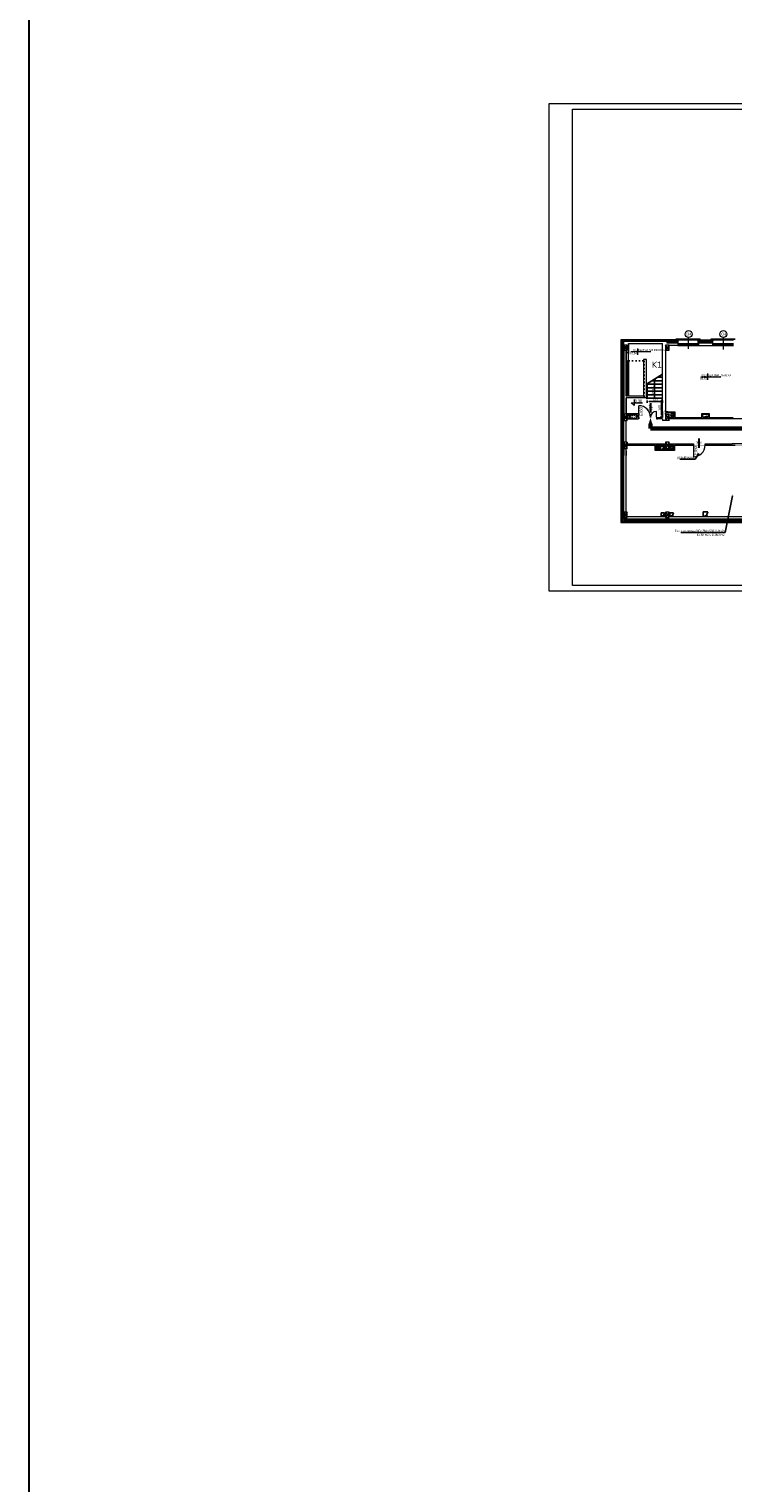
# Model space of a CAD drawing. Header units: millimetres. Extents: x 126553 to 403692, y -95821 to 38049.
# Tile 165 of 256: x 208224 to 214286, y 11544 to 24063. Entities that reach past the tile are written whole.
import ezdxf
from ezdxf import colors
from ezdxf.entities.mleader import LeaderData, LeaderLine
from ezdxf.enums import TextEntityAlignment as Align
from ezdxf.math import Vec2, Vec3

# ---------------------------------------------------------------- set-up
doc = ezdxf.new("R2010")
doc.units = ezdxf.units.MM
doc.linetypes.add('ACAD_ISO02W100', pattern=[15, 12, -3])
doc.linetypes.add('ACAD_ISO03W100', pattern=[30, 12, -18])
doc.layers.add('!_UWAGI', color=6, linetype='Continuous', lineweight=30, plot=False)
for name, color, linetype in [('1  opis', 9, 'Continuous'), ('WENTYLE_WADLIWE', 1, 'Continuous'), ('WIDOK', 7, 'Continuous')]:
    doc.layers.add(name, color=color, linetype=linetype)
for name, color, linetype, lineweight in [('_(06 GRUBA)', 7, 'Continuous', 40), ('A-opis', 7, 'Continuous', 18), ('CIENKIE', 7, 'Continuous', 18), ('docieplenie', 6, 'Continuous', 18), ('docieplenie zew.', 6, 'Continuous', 18), ('ekspertyza', 7, 'Continuous', 30), ('ewakaucja', 3, 'Continuous', 50), ('OKNA', 7, 'Continuous', 13), ('opisy', 7, 'Continuous', 18), ('ramki', 250, 'Continuous', 13), ('WAW_P-POŻ', 10, 'Continuous', 9), ('ŚCIANY CIENKIE', 7, 'Continuous', 18), ('ŚCIANY GRUBE', 7, 'Continuous', 20)]:
    doc.layers.add(name, color=color, linetype=linetype, lineweight=lineweight)
doc.layers.add('KOMINY', color=94, linetype='Continuous', plot=False)
doc.styles.add('AR12', font='arial.ttf', dxfattribs={"height": 12})
doc.styles.add('Arial', font='arial.ttf')
doc.styles.add('ROMANS', font='romans.shx', dxfattribs={"width": 0.7})
doc.styles.add('RS12', font='Romans', dxfattribs={"width": 0.75, "height": 12})
doc.styles.add('RS8', font='ROMANS.SHX', dxfattribs={"width": 0.75, "height": 8})
doc.styles.add('STYLE1', font='txt', dxfattribs={"width": 0.8})
doc.linetypes.add('ZIGZAG', pattern='A,0.0001,-0.2,[131,LTYPESHP.SHX,S=0.2,R=0,X=-0.2,Y=0],-0.4,[131,LTYPESHP.SHX,S=0.2,R=180,X=0.2,Y=0],-0.2', length=0.8001)
doc.dimstyles.new('100 moje', dxfattribs={"dimtxt": 22, "dimasz": 12, "dimexe": 12, "dimexo": 20, "dimgap": 3, "dimtad": 1, "dimdec": 1, "dimrnd": 0.5, "dimtxsty": 'Standard', "dimblk1": 'ARCHTICK', "dimblk2": 'ARCHTICK', "dimsah": 1, "dimcen": 0.1, "dimdle": 10, "dimclrd": 256, "dimclre": 256, "dimclrt": 256, "dimadec": 0, "dimazin": 0, "dimtfac": 1, "dimtdec": 1, "dimtofl": 0, "dimtmove": 1, "dimatfit": 3, "dimfxl": 12, "dimfxlon": 1, "dimtolj": 1, "dimtzin": 0, "dimarcsym": 0})

# ---------------------------------------------------------------- blocks, each defined once
blk = doc.blocks.new('METKA')
for p, q in [((-57, 0), (115, 0)), ((0, 27), (0, -27))]:
    blk.add_line(p, q)
at = {"layer": 'opisy', "style": 'STYLE1', "width": 0.8, "flags": 4}
for tag, p in [('NUMER', (-6, 4)), ('POWIERZCHNIA', (-6, -25))]:
    blk.add_attdef(tag, text='', height=17, dxfattribs=at).set_placement(p, align=Align.RIGHT)
for tag, p in [('NAZWA', (5, 5)), ('POSADZKA', (6, -25))]:
    blk.add_attdef(tag, p, '', height=17, dxfattribs=at)
blk = doc.blocks.new('KOTA-WA')
at = {"color": 7}
for p, q in [((-12, 12), (0, 0)), ((-12, 12), (36, 12)), ((0, 27), (0, 0))]:
    blk.add_line(p, q, dxfattribs=at)
at = {"layer": 'A-opis', "color": 7, "style": 'RS12', "width": 0.6, "flags": 4}
blk.add_attdef('ZNAK', text='', height=8, dxfattribs=at).set_placement((-6.2, 19.7), align=Align.MIDDLE)
blk.add_attdef('RZEDNA', text='', height=10, dxfattribs=at).set_placement((2.1, 11.2), align=Align.BOTTOM_LEFT)
at = {"layer": 'A-opis', "color": 7, "style": 'RS8', "width": 0.6, "flags": 4}
blk.add_attdef('UWAGA', text='', height=7, dxfattribs=at).set_placement((3.8, 8.1), align=Align.TOP_LEFT)
blk = doc.blocks.new('*D2460')
at = {"layer": 'Defpoints', "color": 0, "linetype": 'Continuous', "lineweight": -3}
for p in [(213547, 20885), (213680, 20885), (213680, 20857)]:
    blk.add_point(p, dxfattribs=at)
at = {"layer": 'ekspertyza', "color": 7, "linetype": 'Continuous', "lineweight": -2}
for p, q in [((213547, 20865), (213547, 20845)), ((213565, 20857), (213662, 20857)), ((213680, 20865), (213680, 20845))]:
    blk.add_line(p, q, dxfattribs=at)
at = {"layer": 'ekspertyza', "color": 7, "linetype": 'Continuous', "lineweight": -3}
for points in [[(213565, 20860), (213565, 20854), (213547, 20857)], [(213662, 20860), (213662, 20854), (213680, 20857)]]:
    blk.add_solid(points, dxfattribs=at)
at = {"layer": 'ekspertyza', "color": 7, "linetype": 'Continuous', "lineweight": 20, "insert": (213614, 20873), "char_height": 22, "attachment_point": 5, "style": 'Arial'}
blk.add_mtext('\\A1;135', dxfattribs=at)
blk = doc.blocks.new('*D2499')
at = {"layer": 'Defpoints', "color": 0, "linetype": 'Continuous', "lineweight": 60, "transparency": 16777216}
for p in [(213680, 20885), (213671, 20720), (213680, 20720)]:
    blk.add_point(p, dxfattribs=at)
at = {"layer": 'ekspertyza', "color": 7, "linetype": 'Continuous', "lineweight": -2, "transparency": 16777216}
for p, q in [((213671, 20885), (213659, 20885)), ((213671, 20867), (213671, 20738)), ((213671, 20720), (213659, 20720))]:
    blk.add_line(p, q, dxfattribs=at)
at = {"layer": 'ekspertyza', "color": 7, "linetype": 'Continuous', "lineweight": 60, "transparency": 16777216}
for points in [[(213668, 20867), (213674, 20867), (213671, 20885)], [(213668, 20738), (213674, 20738), (213671, 20720)]]:
    blk.add_solid(points, dxfattribs=at)
at = {"layer": 'ekspertyza', "color": 7, "linetype": 'Continuous', "lineweight": 20, "transparency": 16777216, "insert": (213655, 20802), "char_height": 22, "attachment_point": 5, "rotation": 90, "style": 'Arial'}
blk.add_mtext('\\A1;165', dxfattribs=at)

msp = doc.modelspace()

# ---------------------------------------------------------------- hatches: boundary and pattern name
at = {"layer": 'KOMINY'}
for points in [[(214075.05133, 20719.83764), (214075.05133, 20745.73611), (214063.77484, 20729.30876), (214025.05133, 20719.83764)], [(214075.05133, 20719.83764), (214075.05133, 20745.73611), (214063.77484, 20729.30876), (214025.05133, 20719.83764)], [(213692.05136, 20471.83759), (213682.63358, 20447.30374), (213662.05136, 20441.83759), (213692.05136, 20441.83759)], [(214068.05133, 19865.78393), (214068.05133, 19905.78393), (214058.1093, 19874.59011), (214028.05133, 19865.78393)], [(213696.973, 19898.24724), (213687.55523, 19873.71338), (213666.973, 19868.24724), (213696.973, 19868.24724)], [(213773.12967, 19898.24724), (213763.7119, 19873.71338), (213743.12967, 19868.24724), (213773.12967, 19868.24724)]]:
    msp.add_hatch(color=0, dxfattribs=at).paths.add_polyline_path(points)

# ---------------------------------------------------------------- linework, layer by layer
at = {"layer": '!_UWAGI', "color": 3}
msp.add_lwpolyline([(208223.58193, 30581.70027), (237576.77265, 30581.70027), (237576.77265, -50684.10689), (208223.58193, -50684.10689)], close=True, dxfattribs=at)
at = {"layer": 'CIENKIE', "color": 0}
for p, q in [((213797.72052, 21392.93621), (213797.72052, 21395.93621)), ((213797.72052, 21395.93621), (214003.72052, 21395.93621)), ((213797.72052, 21392.93621), (214003.72052, 21392.93621)), ((213802.72052, 21392.93621), (213802.72052, 21374.33764)), ((213805.72052, 21392.93621), (213805.72052, 21374.33764)), ((213995.72052, 21392.93621), (213995.72052, 21374.33764)), ((213998.72052, 21392.93621), (213998.72052, 21374.33764)), ((214003.72052, 21392.93621), (214003.72052, 21395.93621)), ((214097.72052, 21392.93621), (214097.72052, 21395.93621)), ((214097.72052, 21395.93621), (214303.72052, 21395.93621)), ((214097.72052, 21392.93621), (214303.72052, 21392.93621)), ((214102.72052, 21392.93621), (214102.72052, 21374.33764)), ((214105.72052, 21392.93621), (214105.72052, 21374.33764))]:
    msp.add_line(p, q, dxfattribs=at)
at = {"layer": 'docieplenie', "color": 0, "linetype": 'ZIGZAG'}
for p, q in [((213326.54846, 21382.48004), (213326.54846, 19821.89515)), ((213326.54846, 21382.48004), (213811.13596, 21382.48004)), ((213812.8104, 21374.57748), (213810.26556, 21371.21839)), ((213810.26556, 21371.21839), (213812.8104, 21369.20286)), ((213812.8104, 21369.20286), (213810.31355, 21366.03567)), ((213810.31355, 21366.03567), (213812.95451, 21363.97219)), ((213812.95451, 21363.97219), (213810.31355, 21360.37307)), ((213810.31355, 21360.37307), (213812.90652, 21357.73371)), ((213812.90652, 21379.13637), (213810.57592, 21376.72247)), ((213810.57592, 21376.72247), (213812.8104, 21374.57748)), ((213811.13596, 21382.48004), (213812.90652, 21379.13637)), ((213812.90652, 21357.73371), (213811.80206, 21356.29415)), ((213988.54102, 21381.27347), (213987.17035, 21379.80021)), ((213987.17035, 21379.80021), (213989.71167, 21377.50309)), ((213989.88058, 21372.15898), (213987.23756, 21369.04503)), ((213987.23756, 21369.04503), (213989.88014, 21366.44185)), ((213989.88014, 21366.44185), (213987.29685, 21363.45851)), ((213987.29685, 21363.45851), (213989.83905, 21361.25922)), ((213989.83905, 21361.25922), (213987.29685, 21358.45335)), ((213987.29685, 21358.45335), (213989.89203, 21356.51482)), ((213989.71167, 21377.50309), (213987.32635, 21374.52387)), ((213987.32635, 21374.52387), (213989.88058, 21372.15898)), ((213988.54102, 21381.27347), (214111.60558, 21381.27347)), ((214112.94455, 21373.93986), (214110.1878, 21371.5557)), ((214110.1878, 21371.5557), (214112.65795, 21369.65988)), ((214112.88908, 21360.69348), (214110.26485, 21358.58095)), ((214110.26485, 21358.58095), (214112.74321, 21356.46842)), ((214112.89583, 21365.35019), (214110.30139, 21363.06102)), ((214110.30139, 21363.06102), (214112.88908, 21360.69348)), ((214112.90625, 21378.59895), (214110.30242, 21376.34841)), ((214110.30242, 21376.34841), (214112.94455, 21373.93986)), ((214112.65795, 21369.65988), (214110.33397, 21367.69407)), ((214110.33397, 21367.69407), (214112.89583, 21365.35019)), ((214111.60558, 21381.27347), (214112.90625, 21378.59895)), ((213326.54846, 19821.89515), (218486.05318, 19821.89515))]:
    msp.add_line(p, q, dxfattribs=at)
at = {"layer": 'docieplenie', "color": 0}
for points in [[(213475.55133, 20720.33764), (213475.55133, 20819.83764)], [(213626.55133, 20720.33764), (213626.55133, 20770.83764)]]:
    msp.add_lwpolyline(points, dxfattribs=at)
at = {"layer": 'docieplenie', "color": 0, "lineweight": 30}
for points in [[(213578.07544, 20761.7015), (213578.07544, 20842.56944)], [(213994.89035, 20456.11714), (213994.89035, 20536.98508)]]:
    msp.add_lwpolyline(points, dxfattribs=at)
at = {"layer": 'docieplenie', "color": 0, "lineweight": 0}
msp.add_lwpolyline([(213945.05133, 20479.83764), (213945.05133, 20379.83764)], dxfattribs=at)
at = {"layer": 'docieplenie', "color": 0}
for centre, radius, start, end in [((213475.55133, 20719.83764), 100, 0, 90), ((213626.55133, 20719.83764), 51, 90, 180)]:
    msp.add_arc(centre, radius, start, end, dxfattribs=at)
at = {"layer": 'docieplenie', "color": 0, "lineweight": 0}
msp.add_arc((213945.05133, 20479.83764), 100, 270, 0, dxfattribs=at)
at = {"layer": 'docieplenie zew.', "color": 0}
for p, q in [((213813.05133, 21388.33764), (213319.05133, 21388.33764)), ((213319.05133, 21388.33764), (213319.05133, 19828.33764)), ((213749.65021, 21388.33764), (213813.05133, 21388.33764)), ((213810.05133, 21356.09616), (213813.05133, 21356.09616)), ((213813.05133, 21356.09616), (213813.05133, 21388.33764)), ((213987.05133, 21388.33764), (214110.05133, 21388.33764)), ((214113.05133, 21388.33764), (214110.05133, 21388.33764)), ((214113.05133, 21356.09616), (214113.05133, 21388.33764)), ((213319.05133, 19828.33764), (213319.05133, 19814.33764)), ((213319.05133, 19814.33764), (218486.13472, 19814.33764))]:
    msp.add_line(p, q, dxfattribs=at)
at = {"layer": 'docieplenie zew.', "color": 0, "linetype": 'ZIGZAG'}
for p, q in [((213987.05133, 21374.33764), (213987.05133, 21388.33764)), ((213987.05133, 21356.09616), (213987.05133, 21374.33764)), ((213990.05133, 21356.09616), (213987.05133, 21356.09616)), ((214110.05133, 21356.09616), (214113.05133, 21356.09616))]:
    msp.add_line(p, q, dxfattribs=at)
at = {"layer": 'ewakaucja', "color": 3, "lineweight": 60}
for points in [[(213575.55883, 20715.0521, 0, 37.5, 0), (213575.304, 20653.34938, 37.5, 37.5, 0)], [(214180.69515, 20622.92057, 0, 37.5, 0), (214242.39839, 20622.92057, 37.5, 37.5, 0)]]:
    msp.add_lwpolyline(points, format="xyseb", dxfattribs=at)
for points in [[(213576.39092, 20622.92057), (213576.39092, 20664.9725)], [(215149.52861, 20622.92057), (213576.39092, 20622.92057)]]:
    msp.add_lwpolyline(points, dxfattribs=at)
at = {"layer": 'KOMINY', "color": 0}
for p, q in [((213778.05133, 20759.83764), (213778.05133, 20719.83764)), ((214025.05133, 20745.83764), (214075.05133, 20745.83764)), ((214063.77484, 20729.30876), (214025.05133, 20719.83764)), ((214063.77484, 20729.30876), (214025.05133, 20719.83764)), ((214063.77484, 20729.30876), (214025.05133, 20719.83764)), ((214025.05133, 20719.83764), (214075.05133, 20719.83764)), ((213642.05133, 20479.83764), (213622.05133, 20460.83764)), ((213622.05133, 20479.83764), (213662.05133, 20479.83764)), ((213662.05133, 20460.83764), (213622.05133, 20460.83764)), ((213642.05133, 20460.83764), (213622.05133, 20441.83764)), ((213652.05133, 20460.83764), (213632.05133, 20460.83764)), ((213662.05133, 20479.83764), (213642.05133, 20460.83764)), ((213662.05133, 20479.83764), (213642.05133, 20479.83764)), ((213662.05133, 20479.83764), (213642.05133, 20479.83764)), ((213662.05133, 20479.83764), (213642.05133, 20460.83764)), ((213642.05133, 20479.83764), (213642.05133, 20441.83764)), ((213662.05133, 20460.83764), (213642.05133, 20441.83764)), ((213662.05133, 20460.83764), (213642.05133, 20460.83764)), ((213662.05133, 20460.83764), (213642.05133, 20441.83764)), ((213662.05133, 20441.83764), (213662.05133, 20479.83764)), ((213662.05133, 20441.83764), (213662.05133, 20479.83764)), ((213692.05133, 20471.83764), (213662.05133, 20471.83764)), ((213692.05136, 20471.83759), (213682.63358, 20447.30374)), ((213691.86402, 20464.18652), (213685.15055, 20450.55519)), ((213691.86402, 20444.18652), (213691.86402, 20464.18652)), ((213692.05133, 20441.83764), (213692.05133, 20471.83764)), ((214028.05133, 19865.78393), (214028.05133, 19905.78393)), ((214068.05133, 19905.78393), (214028.05133, 19905.78393)), ((214068.05133, 19905.78393), (214058.1093, 19874.59011)), ((213687.55523, 19873.71338), (213666.92055, 19868.24724)), ((213666.92055, 19868.24724), (213696.973, 19868.24724)), ((213666.96843, 19868.24724), (213666.96843, 19898.24724)), ((213666.96843, 19898.24724), (213696.973, 19898.24724)), ((213696.973, 19868.24724), (213667.03193, 19868.24724)), ((213696.973, 19898.24724), (213687.55523, 19873.71338)), ((213696.973, 19898.24724), (213687.55523, 19873.71338)), ((213696.973, 19898.24724), (213696.973, 19868.24724)), ((213696.973, 19868.24724), (213696.973, 19898.24724)), ((213743.12967, 19868.24724), (213743.12967, 19898.24724)), ((213773.12967, 19898.24724), (213743.12967, 19898.24724)), ((213763.7119, 19873.71338), (213743.12967, 19868.24724)), ((213768.28819, 19868.24724), (213743.12967, 19868.24724)), ((213773.12967, 19868.24724), (213743.12967, 19868.24724)), ((213743.12967, 19868.24724), (213773.12967, 19868.24724)), ((213773.12967, 19898.24724), (213763.7119, 19873.71338)), ((213773.12967, 19898.24724), (213763.7119, 19873.71338)), ((214058.1093, 19874.59011), (214028.05133, 19865.78393)), ((214028.05133, 19865.78393), (214068.05133, 19865.78393))]:
    msp.add_line(p, q, dxfattribs=at)
for centre, radius in [((213396.67347, 20724.88247), 5.0477), ((213761.03943, 20740.01222), 10), ((213761.03943, 20740.01222), 10), ((213755.20022, 20462.85426), 10)]:
    msp.add_circle(centre, radius, dxfattribs=at)
at = {"layer": 'OKNA', "color": 0}
for p, q in [((213810.05133, 21356.09616), (213990.05133, 21356.09616)), ((213810.05133, 21348.09616), (213990.05133, 21348.09616)), ((213815.91162, 21348.09616), (213815.91162, 21355.94281)), ((213984.05133, 21348.09616), (213984.05133, 21356.09616)), ((213990.05133, 21348.09616), (213984.05133, 21348.09616)), ((214110.05133, 21356.09616), (214290.05133, 21356.09616)), ((214110.05133, 21348.09616), (214290.05133, 21348.09616)), ((214115.91162, 21347.94281), (214115.91162, 21355.94281)), ((214284.05133, 21348.09616), (214284.05133, 21356.09616))]:
    msp.add_line(p, q, dxfattribs=at)
at = {"layer": 'opisy', "color": 0}
for p, q in [((213903.77322, 21309.41947), (213903.77322, 21407.19244)), ((214203.77322, 21304.41947), (214203.77322, 21407.19244))]:
    msp.add_line(p, q, dxfattribs=at)
for centre in [(213903.77322, 21436.89269), (214203.77322, 21436.89269)]:
    msp.add_circle(centre, 29.70025, dxfattribs=at)
at = {"layer": 'ramki', "color": 0, "ltscale": 0.6}
for points in [[(212702.63626, 23422.30878), (225606.35159, 23422.30878), (225606.35159, 19222.30878), (212702.63626, 19222.30878)], [(212902.63626, 23372.30878), (225556.35159, 23372.30878), (225556.35159, 19272.30878), (212902.63626, 19272.30878)]]:
    msp.add_lwpolyline(points, close=True, dxfattribs=at)
at = {"layer": 'WAW_P-POŻ', "color": 1, "linetype": 'ACAD_ISO02W100', "ltscale": 2, "true_color": 0xff0000, "const_width": 3}
msp.add_lwpolyline([(213360.05133, 20479.83764), (215040.05133, 20479.83764), (215040.05133, 19865.37039), (213360.05133, 19865.37039)], close=True, dxfattribs=at)
at = {"layer": 'WIDOK', "color": 0}
for p, q in [((213810.05133, 21337.33764), (213990.05133, 21337.33764)), ((213813.05133, 21388.33764), (213993.05133, 21388.33764)), ((214110.05133, 21388.33764), (214290.05133, 21388.33764)), ((214110.05133, 21337.33764), (214290.05133, 21337.33764)), ((213540.05133, 21004.83764), (213680.05133, 21091.59011)), ((213680.05133, 21034.83764), (213588.46494, 21034.83764)), ((213624.79643, 21034.83764), (213598.53217, 21034.83764)), ((213610.05133, 21048.21387), (213601.99169, 21034.83764)), ((213610.05133, 20884.83764), (213610.05133, 21048.21387)), ((213610.05133, 21048.21387), (213618.11098, 21034.83764)), ((213680.05133, 21064.83764), (213636.87855, 21064.83764)), ((213540.05133, 21004.83764), (213545.05133, 21004.83764)), ((213540.05133, 20974.83764), (213545.05133, 20974.83764)), ((213540.05133, 20944.83764), (213545.05133, 20944.83764)), ((213540.05133, 20884.83764), (213540.05133, 20914.83764)), ((213540.05133, 20914.83764), (213545.05133, 20914.83764)), ((213545.05133, 20884.83764), (213545.05133, 21007.93594)), ((213547.05133, 21009.17526), (213547.05133, 20884.83764)), ((213547.05133, 21004.83764), (213680.05133, 21004.83764)), ((213547.05133, 20974.83764), (213680.05133, 20974.83764)), ((213547.05133, 20944.83764), (213680.05133, 20944.83764)), ((213547.05133, 20914.83764), (213680.05133, 20914.83764)), ((213540.05133, 20884.83764), (213543.05133, 20884.83764)), ((213545.05133, 20884.83764), (213540.05133, 20884.83764)), ((213543.05133, 20884.83764), (213545.05133, 20884.83764)), ((213545.05133, 20879.83764), (213545.05133, 20884.83764)), ((213547.05133, 20879.83764), (213545.05133, 20879.83764)), ((213680.05133, 20884.83764), (213547.05133, 20884.83764)), ((213547.05133, 20884.83764), (213547.05133, 20879.83764))]:
    msp.add_line(p, q, dxfattribs=at)
at = {"layer": 'WIDOK', "color": 0, "linetype": 'ACAD_ISO03W100'}
for p, q in [((213385.05133, 21207.33764), (213515.05133, 21207.33764)), ((213520.88669, 21207.33764), (213520.88669, 20888.83764))]:
    msp.add_line(p, q, dxfattribs=at)
at = {"layer": 'ŚCIANY CIENKIE', "color": 0}
for p, q in [((213345.05133, 21342.33764), (213375.05133, 21297.33764)), ((213375.05133, 21342.33764), (213345.05133, 21297.33764)), ((213345.05133, 21342.33764), (213375.05133, 21297.33764)), ((213375.05133, 21342.33764), (213345.05133, 21297.33764)), ((213735.05133, 21297.33764), (213705.05133, 21342.33764)), ((213735.05133, 21342.33764), (213705.05133, 21297.33764)), ((213375.05133, 20747.33764), (213345.05133, 20692.33764)), ((213345.05133, 20747.33764), (213375.05133, 20692.33764)), ((213405.05133, 20712.83764), (213457.05133, 20712.83764)), ((213405.05133, 20707.83764), (213457.05133, 20707.83764)), ((213735.05133, 20747.33764), (213705.05133, 20692.33764)), ((213705.05133, 20747.33764), (213735.05133, 20692.33764)), ((213345.05133, 20507.33764), (213375.05133, 20452.33764)), ((213375.05133, 20507.33764), (213345.05133, 20452.33764)), ((213375.05133, 20507.33764), (213345.05133, 20452.33764)), ((213345.05133, 20507.33764), (213375.05133, 20452.33764)), ((213705.05133, 20507.33764), (213735.05133, 20452.33764)), ((213735.05133, 20507.33764), (213705.05133, 20452.33764)), ((213375.05133, 19902.33764), (213345.05133, 19857.33764)), ((213345.05133, 19902.33764), (213375.05133, 19857.33764)), ((213735.05133, 19902.33764), (213705.05133, 19857.33764)), ((213705.05133, 19902.33764), (213735.05133, 19857.33764))]:
    msp.add_line(p, q, dxfattribs=at)
at = {"layer": 'ŚCIANY GRUBE', "color": 0}
for p, q in [((213333.05133, 21374.33764), (213718.65021, 21374.33764)), ((213333.05133, 21374.33764), (213333.05133, 19828.33764)), ((213343.05133, 19840.33764), (213343.05133, 21374.33764)), ((213345.05133, 21342.33764), (213345.05133, 21374.33764)), ((213375.05133, 21342.33764), (213345.05133, 21342.33764)), ((213345.05133, 21342.33764), (213345.05133, 21297.33764)), ((213345.05133, 21297.33764), (213345.05133, 20747.33764)), ((213345.05133, 21297.33764), (213375.05133, 21297.33764)), ((213365.05133, 21297.33764), (213365.05133, 20900.83764)), ((213365.05133, 20900.83764), (213365.05133, 21297.33764)), ((213375.05133, 21297.33764), (213375.05133, 21342.33764)), ((213385.05133, 21149.53411), (213385.05133, 21354.33764)), ((213385.05133, 21354.33764), (213680.11084, 21354.33764)), ((213385.05133, 21354.33764), (213385.05133, 21262.83764)), ((213680.05133, 20719.83764), (213680.05133, 21354.33764)), ((213735.05133, 21342.33764), (213705.05133, 21342.33764)), ((213705.05133, 21342.33764), (213705.05133, 21297.33764)), ((213705.05133, 21342.33764), (213705.05133, 20766.83764)), ((213705.05133, 21297.33764), (213735.05133, 21297.33764)), ((213718.65021, 21374.33764), (213810.05133, 21374.33764)), ((213718.65021, 21357.33764), (213718.65021, 21374.33764)), ((213810.05133, 21357.33764), (213718.65021, 21357.33764)), ((213720.67362, 21362.33764), (213720.67362, 21374.33764)), ((213810.05133, 21362.33764), (213720.67362, 21362.33764)), ((213735.05133, 21297.33764), (213735.05133, 21342.33764)), ((213810.05133, 21337.33764), (213735.05133, 21337.33764)), ((213810.05133, 21374.33764), (213810.05133, 21337.33764)), ((213990.05133, 21374.33764), (213990.05133, 21337.33764)), ((213990.05133, 21374.33764), (214110.05133, 21374.33764)), ((214110.05133, 21362.33764), (213990.05133, 21362.33764)), ((214110.05133, 21357.33764), (213990.05133, 21357.33764)), ((213990.05133, 21337.33764), (214110.05133, 21337.33764)), ((214110.05133, 21374.33764), (214110.05133, 21337.33764)), ((213385.05133, 21277.33764), (213365.05133, 21277.33764)), ((213365.05133, 21207.33764), (213385.05133, 21207.33764)), ((213370.05133, 21277.33764), (213385.05133, 21277.33764)), ((213385.05133, 21207.33764), (213378.05133, 21207.33764)), ((213378.05133, 21207.33764), (213378.05133, 20900.83764)), ((213385.05133, 21207.33764), (213385.05133, 20900.83764)), ((213515.05133, 21217.83764), (213515.05133, 20900.83764)), ((213515.05133, 21217.83764), (213515.05133, 20900.83764)), ((213540.05133, 21217.83764), (213515.05133, 21217.83764)), ((213540.05133, 21004.83764), (213540.05133, 21217.83764)), ((213385.05133, 20900.83764), (213385.05133, 21149.53411)), ((213680.05133, 21044.83764), (213680.05133, 21074.83764)), ((213680.05133, 21014.83764), (213680.05133, 21044.83764)), ((213540.05133, 20974.83764), (213540.05133, 21004.83764)), ((213540.05133, 20944.83764), (213540.05133, 20974.83764)), ((213540.05133, 20888.83764), (213540.05133, 20944.83764)), ((213378.05133, 20900.83764), (213365.05133, 20900.83764)), ((213540.05133, 20888.83764), (213365.05133, 20888.83764)), ((213365.05133, 20749.83764), (213365.05133, 20888.83764)), ((213365.05133, 20888.83764), (213365.05133, 20749.83764)), ((213515.05133, 20900.83764), (213385.05133, 20900.83764)), ((213345.05133, 20747.33764), (213345.05133, 20692.33764)), ((213375.05133, 20747.33764), (213345.05133, 20747.33764)), ((213345.05133, 20507.33764), (213345.05133, 20692.33764)), ((213345.05133, 20692.33764), (213375.05133, 20692.33764)), ((213345.05133, 20692.33764), (213375.05133, 20692.33764)), ((213469.61255, 20749.83764), (213365.05133, 20749.83764)), ((213365.05133, 20507.33764), (213365.05133, 20692.33764)), ((213375.05133, 20692.33764), (213375.05133, 20747.33764)), ((213457.05133, 20737.83764), (213375.05133, 20737.83764)), ((213375.05133, 20737.83764), (213405.05133, 20737.83764)), ((213375.05133, 20737.83764), (213375.05133, 20712.83764)), ((213375.05133, 20712.83764), (213405.05133, 20712.83764)), ((213375.05133, 20707.83764), (213405.05133, 20707.83764)), ((213405.05133, 20712.83764), (213405.05133, 20707.83764)), ((213457.05133, 20707.83764), (213457.05133, 20737.83764)), ((213457.05133, 20707.83764), (213472.55133, 20707.83764)), ((213469.61255, 20737.83764), (213469.61255, 20749.83764)), ((213469.61255, 20719.83764), (213469.61255, 20737.83764)), ((213469.61255, 20719.83764), (213472.55133, 20719.83764)), ((213469.61255, 20707.83764), (213472.55133, 20707.83764)), ((213472.55133, 20719.83764), (213472.55133, 20707.83764)), ((213475.55133, 20719.83764), (213475.55133, 20707.83764)), ((213626.55133, 20719.83764), (213680.05133, 20719.83764)), ((213626.55133, 20719.83764), (213626.55133, 20707.83764)), ((213631.55133, 20719.83764), (213626.55133, 20719.83764)), ((213626.55133, 20719.83764), (213626.55133, 20707.83764)), ((213680.05133, 20707.83764), (213626.55133, 20707.83764)), ((213626.55133, 20707.83764), (213636.80003, 20707.83764)), ((213680.05133, 20770.67224), (213680.05133, 20775.67224)), ((213680.05133, 20770.67224), (213680.05133, 20719.83764)), ((213680.05133, 20707.83764), (213680.05133, 20692.33764)), ((213680.05133, 20707.83764), (213680.05133, 20700.33764)), ((213705.05133, 20692.33764), (213680.05133, 20692.33764)), ((213705.05133, 20766.83764), (213705.05133, 20777.33764)), ((213705.05133, 20770.67224), (213705.05133, 20766.83764)), ((213725.05133, 20766.83764), (213705.05133, 20766.83764)), ((213705.05133, 20747.33764), (213705.05133, 20759.83764)), ((213778.05133, 20759.83764), (213705.05133, 20759.83764)), ((213705.05133, 20759.83764), (213705.05133, 20747.33764)), ((213705.05133, 20759.83764), (213705.05133, 20747.33764)), ((213705.05133, 20747.33764), (213735.05133, 20747.33764)), ((213705.05133, 20747.33764), (213705.05133, 20692.33764)), ((213735.05133, 20692.33764), (213705.05133, 20692.33764)), ((213725.05133, 20766.83764), (213785.05133, 20766.83764)), ((213735.05133, 20692.33764), (213735.05133, 20747.33764)), ((213778.05133, 20719.83764), (213735.05133, 20719.83764)), ((214365.05133, 20707.88611), (213735.05133, 20707.88611)), ((213778.05133, 20759.83764), (213778.05133, 20719.83764)), ((213785.05133, 20766.83764), (213785.05133, 20719.83764)), ((213785.05133, 20719.83764), (214018.05133, 20719.83764)), ((214018.05133, 20752.83764), (214082.05133, 20752.83764)), ((214018.05133, 20719.83764), (214018.05133, 20752.83764)), ((214018.05133, 20752.83764), (214042.55133, 20752.83764)), ((214025.05133, 20719.83764), (214025.05133, 20745.83764)), ((214025.05133, 20719.83764), (214025.05133, 20745.83764)), ((214025.05133, 20745.83764), (214075.05133, 20745.83764)), ((214025.05133, 20719.83764), (214025.05133, 20733.83764)), ((214025.05133, 20719.83764), (214075.05133, 20719.83764)), ((214025.05133, 20719.83764), (214075.05133, 20719.83764)), ((214075.05133, 20745.83764), (214075.05133, 20719.83764)), ((214075.05133, 20745.83764), (214075.05133, 20719.83764)), ((214082.05133, 20752.83764), (214082.05133, 20719.83764)), ((214082.05133, 20719.83764), (214287.05133, 20719.83764)), ((213345.05133, 20507.33764), (213345.05133, 20452.33764)), ((213375.05133, 20507.33764), (213345.05133, 20507.33764)), ((213345.05133, 20507.33764), (213345.05133, 20452.33764)), ((213345.05133, 20452.33764), (213375.05133, 20452.33764)), ((213345.05133, 20452.33764), (213345.05133, 20390.71238)), ((213345.05133, 19845.33764), (213345.05133, 20452.33764)), ((213365.05133, 19902.33764), (213365.05133, 20452.33764)), ((213365.05133, 20432.83764), (213365.05133, 20390.71238)), ((213375.05133, 20507.33764), (213375.05133, 20491.83764)), ((213375.05133, 20452.33764), (213375.05133, 20507.33764)), ((213375.05133, 20491.83764), (213705.05133, 20491.83764)), ((213375.05133, 20479.83764), (213615.05133, 20479.83764)), ((213615.05133, 20434.83764), (213615.05133, 20479.83764)), ((213615.05133, 20447.33764), (213615.05133, 20434.83764)), ((213782.05133, 20434.83764), (213615.05133, 20434.83764)), ((213622.05133, 20479.83764), (213622.05133, 20441.83764)), ((213622.05133, 20479.83764), (213705.05133, 20479.83764)), ((213705.05133, 20441.83764), (213622.05133, 20441.83764)), ((213642.05133, 20441.83764), (213662.05133, 20441.83764)), ((213735.05133, 20507.33764), (213705.05133, 20507.33764)), ((213705.05133, 20507.33764), (213705.05133, 20452.33764)), ((213705.05133, 20452.33764), (213735.05133, 20452.33764)), ((213775.05133, 20441.83764), (213705.05133, 20441.83764)), ((213735.05133, 20452.33764), (213735.05133, 20507.33764)), ((213735.05133, 20491.83764), (213782.05133, 20491.83764)), ((213735.05133, 20491.83764), (213945.05133, 20491.83764)), ((213735.05133, 20479.83764), (213775.05133, 20479.83764)), ((213775.05133, 20479.83764), (213775.05133, 20441.83764)), ((213782.05133, 20479.83764), (213782.05133, 20434.83764)), ((213945.05133, 20479.83764), (213782.05133, 20479.83764)), ((213782.05133, 20479.83764), (213945.05133, 20479.83764)), ((213945.05133, 20491.83764), (213945.05133, 20479.83764)), ((213945.05133, 20479.83764), (213945.05133, 20491.83764)), ((213945.05133, 20479.83764), (213945.05133, 20491.83764)), ((213945.05133, 20479.83764), (213945.05133, 20491.83764)), ((213945.05133, 20479.83764), (213945.05133, 20491.83764)), ((213945.05133, 20491.83764), (213945.05133, 20479.83764)), ((214045.01594, 20491.83764), (214045.01594, 20479.83764)), ((214045.05133, 20491.83764), (214280.05133, 20491.83764)), ((214045.05133, 20491.83764), (214045.05133, 20479.83764)), ((214045.05133, 20479.83764), (214303.7687, 20479.83764)), ((214365.05133, 20491.83764), (214280.05133, 20491.83764)), ((213333.05133, 19828.33764), (218486.13472, 19828.33764)), ((213343.05133, 19840.33764), (218365.05133, 19840.33764)), ((213345.05133, 19902.33764), (213345.05133, 19857.33764)), ((213375.05133, 19902.33764), (213345.05133, 19902.33764)), ((213345.05133, 19857.33764), (213375.05133, 19857.33764)), ((213345.05133, 19845.33764), (218365.05133, 19845.33764)), ((213375.05133, 19857.33764), (213375.05133, 19902.33764)), ((213375.05133, 19857.33764), (213375.05133, 19867.33764)), ((213375.05133, 19865.33764), (213705.05133, 19865.33764)), ((213375.05133, 19845.33764), (213705.05133, 19845.33764)), ((213375.05133, 19828.33764), (213705.05133, 19828.33764)), ((213375.05133, 19828.33764), (213705.05133, 19828.33764)), ((213735.05133, 19902.33764), (213705.05133, 19902.33764)), ((213705.05133, 19902.33764), (213705.05133, 19857.33764)), ((213705.05133, 19857.33764), (213735.05133, 19857.33764)), ((213735.05133, 19857.33764), (213735.05133, 19902.33764)), ((213735.05133, 19865.33764), (214365.05133, 19865.33764))]:
    msp.add_line(p, q, dxfattribs=at)

# ---------------------------------------------------------------- block references
at = {"layer": 'A-opis', "color": 0}
ref = msp.add_blockref('KOTA-WA', (213434.37461, 20820.7997), dxfattribs=dict(at, xscale=2, yscale=2, zscale=2))
ref.add_attrib('ZNAK', '-', dxfattribs={"layer": '0', "color": 101, "height": 24, "style": 'AR12', "flags": 4}).set_placement((213422.01239, 20841.22989), align=Align.BOTTOM_CENTER)
ref.add_attrib('RZEDNA', '3,30', dxfattribs={"layer": '0', "color": 101, "height": 24, "style": 'AR12', "flags": 4}).set_placement((213438.59075, 20841.22989), align=Align.BOTTOM_LEFT)
at = {"layer": 'opisy', "color": 0}
ref = msp.add_blockref('METKA', (213462.96597, 21286.26391), dxfattribs=at)
ref.add_attrib('NAZWA', 'KLATKA SCHODOWA', (213468.30722, 21290.8229), dxfattribs={"height": 17, "style": 'STYLE1', "width": 0.8, "flags": 4})
ref.add_attrib('NUMER', 'K1', dxfattribs={"height": 17, "style": 'STYLE1', "width": 0.8, "flags": 4}).set_placement((213456.82352, 21290.73134), align=Align.RIGHT)
ref.add_attrib('POWIERZCHNIA', '18,84', dxfattribs={"height": 17, "style": 'STYLE1', "width": 0.8, "flags": 4}).set_placement((213456.92497, 21261.62614), align=Align.RIGHT)
ref = msp.add_blockref('METKA', (214066.58059, 21069.2794), dxfattribs=at)
ref.add_attrib('NAZWA', 'SZATNIA DAMSKA', (214071.92184, 21073.83839), dxfattribs={"height": 17, "style": 'STYLE1', "width": 0.8, "flags": 4})
ref.add_attrib('NUMER', '0/23', dxfattribs={"height": 17, "style": 'STYLE1', "width": 0.8, "flags": 4}).set_placement((214060.43814, 21073.74683), align=Align.RIGHT)
ref.add_attrib('POWIERZCHNIA', '56,78', dxfattribs={"height": 17, "style": 'STYLE1', "width": 0.8, "flags": 4}).set_placement((214060.53958, 21044.64163), align=Align.RIGHT)

# ---------------------------------------------------------------- texts
at = {"layer": '_(06 GRUBA)', "color": 5, "insert": (213586.28593, 21198.15568), "char_height": 50, "width": 50.3872802, "attachment_point": 1, "style": 'Arial'}
msp.add_mtext('{\\fVerdana|b0|i0|c238|p34;K1}', dxfattribs=at)
at = {"layer": 'opisy', "color": 0, "char_height": 22.4, "width": 15.9, "attachment_point": 1}
for insert in [(213885.41053, 21448.54117), (214185.41053, 21448.54117)]:
    msp.add_mtext('{\\fArial|b0|i0|c238|p34;O4}', dxfattribs=dict(at, insert=insert))
at = {"layer": 'opisy', "color": 0, "attachment_point": 1, "rotation": 90}
for s, insert, char_height, width in [('{\\f@Arial Unicode MS|b0|i0|c238|p34;11x 5x30}', (213584.90502, 20903.62489), 15, 139.2113062), ('100+40', (213558.9278, 20762.29082), 15.68, 11.13), ('200', (213581.95039, 20780.43671), 15.68, 11.13), ('100', (213973.30742, 20480.74516), 15.68, 11.13), ('200', (213998.4504, 20479.55728), 15.68, 11.13)]:
    msp.add_mtext(s, dxfattribs=dict(at, insert=insert, char_height=char_height, width=width))
at = {"layer": 'WENTYLE_WADLIWE', "color": 1, "true_color": 0xff0000, "style": 'Arial', "oblique": 9, "width": 0.7}
msp.add_text('HP25', height=27.2, dxfattribs=at).set_placement((213378.56421, 20707.5697))
at = {"layer": 'WENTYLE_WADLIWE', "color": 1, "true_color": 0xff0000, "char_height": 27.2, "width": 44.4174403, "attachment_point": 1, "rotation": 90, "style": 'Arial'}
for insert in [(213481.18242, 20730.94758), (213950.67248, 20395.15033)]:
    msp.add_mtext('EI60', dxfattribs=dict(at, insert=insert))

# ---------------------------------------------------------------- dimensions: what is measured, and where the dimension line sits
at = {"layer": 'ekspertyza', "color": 7, "linetype": 'Continuous', "lineweight": 20}
dim = msp.add_linear_dim(base=(213680.05133, 20857.03464), p1=(213547.05133, 20884.83764), p2=(213680.05133, 20884.83764), text='135', dimstyle='100 moje', override={"dimasz": 18, "dimgap": 5, "dimtxsty": 'Arial', "dimclrd": 7, "dimclre": 7, "dimclrt": 7}, dxfattribs=at)
dim.commit()
dim.dimension.update_dxf_attribs({"geometry": '*D2460', "text_midpoint": (213613.55133, 20873.27475)})
dim = msp.add_linear_dim(base=(213671.26122, 20719.83764), p1=(213680.05133, 20884.83764), p2=(213680.05133, 20719.83764), angle=90, dimstyle='100 moje', override={"dimasz": 18, "dimgap": 5, "dimtxsty": 'Arial', "dimclrd": 7, "dimclre": 7, "dimclrt": 7}, dxfattribs=at)
dim.commit()
dim.dimension.update_dxf_attribs({"geometry": '*D2499', "text_midpoint": (213655.02861, 20802.33764)})

# ---------------------------------------------------------------- leaders
at = {"layer": '1  opis', "color": 1, "lineweight": -3}
ml = msp.add_multileader_mtext('Standard', dxfattribs=at)
ml.set_content('{\\f@Arial Unicode MS|b0|i0|c238|p34;Strefa pożarowa 3/D (PM \\f@Arial Unicode MS|b0|i0|c0|p34;≤\\fMS Shell Dlg 2|b0|i0|c238|p0;\\H0.66664x; \\f@Arial Unicode MS|b0|i0|c238|p34;\\H1.5001x;500 MJ/m2)  \\P45,88 m2 \\f@Arial Unicode MS|b0|i0|c0|p34;≤\\f@Arial Unicode MS|b0|i0|c238|p34; 10000 m2}', color=1, style='ROMANS')
ml.set_leader_properties()
ml.build(insert=Vec2(0, 0))
ml.multileader.update_dxf_attribs({"text_right_attachment_type": 6, "dogleg_length": 0.36, "arrow_head_size": 12, "scale": 3})
ctx = ml.context
ctx.base_point, ctx.scale, ctx.char_height, ctx.arrow_head_size, ctx.landing_gap_size, ctx.plane_origin = Vec3(213850.16016, 19740.56638), 3, 20, 12, 6, Vec3(214538.92135, 19207.64557)
ctx.right_attachment, ctx.text_align_type = 6, 2
notes = []
notes.append((ctx, [(0, (1, 1, 0), (214219.12759, 19728.59498), (-1, 0), 1.08, [(0, [(214282.92803, 20056.34992)], 0, [])])]))
ctx.mtext.insert, ctx.mtext.alignment, ctx.mtext.flow_direction = Vec3(214212.04759, 19752.53779), 3, 5
at = {"layer": '_(06 GRUBA)', "color": 5, "lineweight": -2}
ml = msp.add_multileader_mtext('Standard', dxfattribs=at)
ml.set_content('{\\f@Arial Unicode MS|b0|i0|c238|p34;projektowane}', color=5, style='ROMANS')
ml.set_leader_properties()
ml.build(insert=Vec2(0, 0))
ml.multileader.update_dxf_attribs({"text_right_attachment_type": 6, "dogleg_length": 0.36, "arrow_head_size": 12, "scale": 3})
ctx = ml.context
ctx.base_point, ctx.scale, ctx.char_height, ctx.arrow_head_size, ctx.landing_gap_size, ctx.plane_origin = Vec3(213833.35541, 20371.60166), 3, 20, 12, 6, Vec3(213872.40733, 19754.6367)
ctx.right_attachment, ctx.text_align_type = 6, 2
notes.append((ctx, [(1, (1, 1, 0), (213960.67961, 20358.68215), (-1, 0), 1.08, [(3, [(213960.67961, 20358.68215), (213959.59961, 20358.68215), (213960.67961, 20358.68215), (213990.9907, 20409.81445)], 0, [])])]))
ctx.mtext.insert, ctx.mtext.alignment, ctx.mtext.flow_direction = Vec3(213953.59961, 20384.52117), 3, 5
for ctx, leaders in notes:
    for number, flags, end, landing, length, lines in leaders:
        leader = LeaderData()
        leader.index, (leader.has_last_leader_line, leader.has_dogleg_vector, leader.attachment_direction) = number, flags
        leader.last_leader_point, leader.dogleg_vector, leader.dogleg_length = Vec3(end), Vec3(landing), length
        for number, points, colour, breaks in lines:
            line = LeaderLine()
            line.index, line.vertices, line.color, line.breaks = number, Vec3.list(points), colors.encode_raw_color(colour), breaks
            leader.lines.append(line)
        ctx.leaders.append(leader)

doc.saveas('drawing.dxf')
